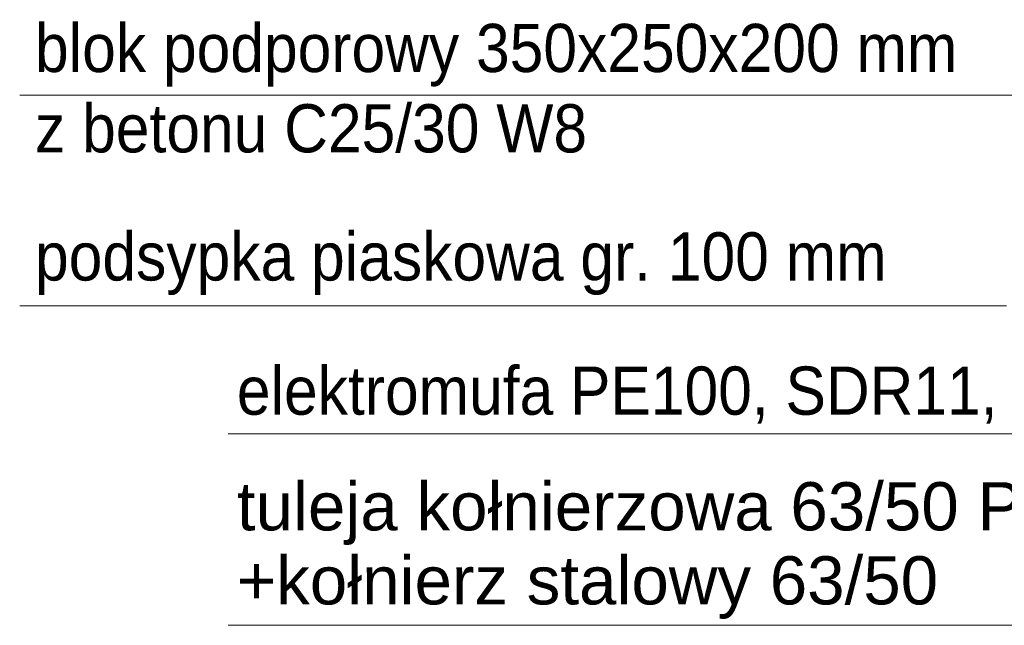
# Model space of a CAD drawing. Header units: centimetres. Extents: x 6548225 to 6568523, y 5576177 to 5581907.
# Tile 20 of 28: x 6565507 to 6566529, y 5579478 to 5580107. Entities that reach past the tile are written whole.
import ezdxf

# ---------------------------------------------------------------- set-up
doc = ezdxf.new("R2010")
doc.units = ezdxf.units.CM
doc.layers.add('_opisy', color=7, linetype='Continuous', lineweight=13)
doc.styles.get("Standard").update_dxf_attribs({"font": 'arial.ttf'})

msp = doc.modelspace()

# ---------------------------------------------------------------- linework, layer by layer
at = {"layer": '_opisy'}
for p, q in [((6565506.986, 5580028.27), (6567005.2, 5580028.27)), ((6566531.213, 5579809.797), (6565506.986, 5579809.797)), ((6566962.417, 5579677.263), (6565723.465, 5579677.263)), ((6566962.417, 5579478.471), (6565723.465, 5579478.471))]:
    msp.add_line(p, q, dxfattribs=at)

# ---------------------------------------------------------------- texts
at = {"layer": '_opisy', "char_height": 50, "attachment_point": 1}
for s, insert, width in [('\\W0.9;blok podporowy 350x250x200 mm\\Pz betonu C25/30 W8', (6565522.912, 5580102.409), 2317.17709), ('\\fArial|b0|i0|c238|p34;\\W0.9;podsypka piaskowa gr. 100 mm', (6565522.912, 5579886.138), 2317.17709), ('\\W0.9;elektromufa PE100, SDR11, {\\fArial|b0|i0|c238|p32;d=63mm}; GF+', (6565732.439, 5579746.932), 1639.59421), ('tuleja kołnierzowa 63/50 PE100 SDR11', (6565732.439, 5579626.932), 1639.59421), ('+kołnierz stalowy 63/50', (6565732.439, 5579550.123), 1639.59421)]:
    msp.add_mtext(s, dxfattribs=dict(at, insert=insert, width=width))

doc.saveas('drawing.dxf')
